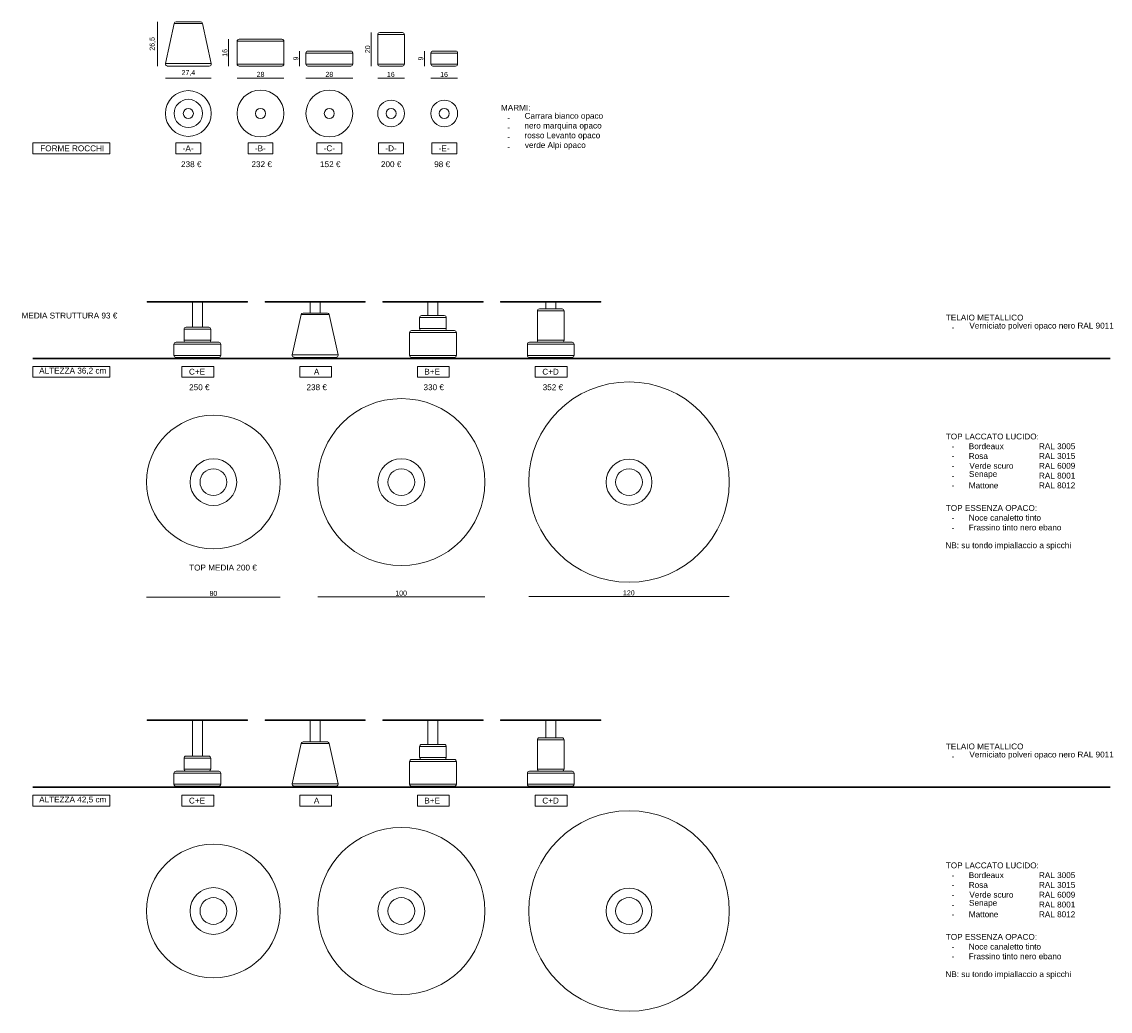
# Model space of a CAD drawing. Extents: x -935 to 1989, y -969 to 1811.
# Tile 20 of 20: x 1338 to 1989, y 1218 to 1811. Entities that reach past the tile are written whole.
import ezdxf

# ---------------------------------------------------------------- set-up
doc = ezdxf.new("R2010")
doc.units = 0
doc.header["$MEASUREMENT"] = 0
doc.layers.get('0').update_dxf_attribs({"lineweight": 0})
doc.layers.add('FORMAT', color=7, linetype='Continuous', lineweight=0)

# ---------------------------------------------------------------- blocks, each defined once
blk = doc.blocks.new('Block_59')
at = {"color": 18, "lineweight": 9, "true_color": 0x000000}
blk.add_line((1423.89, 1776.87), (1451.32, 1776.87), dxfattribs=at)
at = {"insert": (1433.56, 1778.09), "char_height": 0.2, "attachment_point": 7}
blk.add_mtext('\\C18;\\c0;\\FArial|b0|i0|c1;\\H3.000000;\\W1.000000;27,4', dxfattribs=at)
blk = doc.blocks.new('Block_60')
at = {"color": 18, "lineweight": 9, "true_color": 0x000000}
blk.add_line((1466.81, 1776.87), (1494.81, 1776.87), dxfattribs=at)
at = {"insert": (1478.51, 1777.53), "char_height": 0.2, "attachment_point": 7}
blk.add_mtext('\\C18;\\c0;\\FArial|b0|i0|c1;\\H3.000000;\\W1.000000;28', dxfattribs=at)
blk = doc.blocks.new('Block_61')
at = {"color": 18, "lineweight": 9, "true_color": 0x000000}
blk.add_line((1507.98, 1776.87), (1535.97, 1776.87), dxfattribs=at)
at = {"insert": (1519.67, 1777.53), "char_height": 0.2, "attachment_point": 7}
blk.add_mtext('\\C18;\\c0;\\FArial|b0|i0|c1;\\H3.000000;\\W1.000000;28', dxfattribs=at)
blk = doc.blocks.new('Block_62')
at = {"color": 18, "lineweight": 9, "true_color": 0x000000}
blk.add_line((1550.93, 1776.87), (1566.93, 1776.87), dxfattribs=at)
at = {"insert": (1556.47, 1777.53), "char_height": 0.2, "attachment_point": 7}
blk.add_mtext('\\C18;\\c0;\\FArial|b0|i0|c1;\\H3.000000;\\W1.000000;16', dxfattribs=at)
blk = doc.blocks.new('Block_63')
at = {"color": 18, "lineweight": 9, "true_color": 0x000000}
blk.add_line((1582.78, 1776.82), (1598.78, 1776.82), dxfattribs=at)
at = {"insert": (1588.32, 1777.48), "char_height": 0.2, "attachment_point": 7}
blk.add_mtext('\\C18;\\c0;\\FArial|b0|i0|c1;\\H3.000000;\\W1.000000;16', dxfattribs=at)
blk = doc.blocks.new('Block_64')
at = {"color": 18, "lineweight": 9, "true_color": 0x000000}
blk.add_line((1419.21, 1784.06), (1419.21, 1810.56), dxfattribs=at)
at = {"insert": (1417.99, 1793.25), "char_height": 0.2, "attachment_point": 7, "rotation": 90}
blk.add_mtext('\\C18;\\c0;\\FArial|b0|i0|c1;\\H3.000000;\\W1.000000;26,5', dxfattribs=at)
blk = doc.blocks.new('Block_65')
at = {"color": 18, "lineweight": 9, "true_color": 0x000000}
blk.add_line((1461.67, 1800.06), (1461.67, 1784.06), dxfattribs=at)
at = {"insert": (1461.01, 1789.6), "char_height": 0.2, "attachment_point": 7, "rotation": 90}
blk.add_mtext('\\C18;\\c0;\\FArial|b0|i0|c1;\\H3.000000;\\W1.000000;16', dxfattribs=at)
blk = doc.blocks.new('Block_66')
at = {"color": 18, "lineweight": 9, "true_color": 0x000000}
blk.add_line((1504.13, 1793.06), (1504.13, 1784.06), dxfattribs=at)
at = {"insert": (1503.47, 1787.4), "char_height": 0.2, "attachment_point": 7, "rotation": 90}
blk.add_mtext('\\C18;\\c0;\\FArial|b0|i0|c1;\\H3.000000;\\W1.000000;9', dxfattribs=at)
blk = doc.blocks.new('Block_67')
at = {"color": 18, "lineweight": 9, "true_color": 0x000000}
blk.add_line((1547.08, 1804.06), (1547.08, 1784.06), dxfattribs=at)
at = {"insert": (1546.41, 1791.77), "char_height": 0.2, "attachment_point": 7, "rotation": 90}
blk.add_mtext('\\C18;\\c0;\\FArial|b0|i0|c1;\\H3.000000;\\W1.000000;20', dxfattribs=at)
blk = doc.blocks.new('Block_68')
at = {"color": 18, "lineweight": 9, "true_color": 0x000000}
blk.add_line((1578.88, 1793.06), (1578.88, 1784.06), dxfattribs=at)
at = {"insert": (1578.22, 1787.4), "char_height": 0.2, "attachment_point": 7, "rotation": 90}
blk.add_mtext('\\C18;\\c0;\\FArial|b0|i0|c1;\\H3.000000;\\W1.000000;9', dxfattribs=at)
blk = doc.blocks.new('Block_69')
at = {"color": 18, "lineweight": 9, "true_color": 0x000000}
blk.add_line((1641.34, 1466.49), (1761.34, 1466.49), dxfattribs=at)
at = {"insert": (1697.72, 1467.16), "char_height": 0.2, "attachment_point": 7}
blk.add_mtext('\\C18;\\c0;\\FArial|b0|i0|c1;\\H3.000000;\\W1.000000;120', dxfattribs=at)
blk = doc.blocks.new('Block_70')
at = {"color": 18, "lineweight": 9, "true_color": 0x000000}
blk.add_line((1615.09, 1466.33), (1515.09, 1466.33), dxfattribs=at)
at = {"insert": (1561.47, 1466.99), "char_height": 0.2, "attachment_point": 7}
blk.add_mtext('\\C18;\\c0;\\FArial|b0|i0|c1;\\H3.000000;\\W1.000000;100', dxfattribs=at)
blk = doc.blocks.new('Block_71')
at = {"color": 18, "lineweight": 9, "true_color": 0x000000}
blk.add_line((1412.61, 1466.14), (1492.61, 1466.14), dxfattribs=at)
at = {"insert": (1450.29, 1466.8), "char_height": 0.2, "attachment_point": 7}
blk.add_mtext('\\C18;\\c0;\\FArial|b0|i0|c1;\\H3.000000;\\W1.000000;80', dxfattribs=at)
blk = doc.blocks.new('Block_77')
at = {"char_height": 0.2, "attachment_point": 7}
for s, insert in [('\\C18;\\c0;\\FArial|b0|i0|c1;\\H3.500000;\\W1.000000;Carrara bianco opaco', (1638.84, 1751.44)), ('\\C18;\\c0;\\FArial|b0|i0|c1;\\H3.500000;\\W1.000000;MARMI:', (1624.73, 1757.33)), ('\\C18;\\c0;\\FArial|b0|i0|c1;\\H3.500000;\\W1.000000;nero marquina opaco', (1638.77, 1745.61)), ('\\C18;\\c0;\\FArial|b0|i0|c1;\\H3.500000;\\W1.000000;-', (1628.43, 1751.44)), ('\\C18;\\c0;\\FArial|b0|i0|c1;\\H3.500000;\\W1.000000;rosso Levanto opaco', (1638.77, 1739.77)), ('\\C18;\\c0;\\FArial|b0|i0|c1;\\H3.500000;\\W1.000000;-', (1628.43, 1745.61)), ('\\C18;\\c0;\\FArial|b0|i0|c1;\\H3.500000;\\W1.000000;verde Alpi opaco', (1639.03, 1733.94)), ('\\C18;\\c0;\\FArial|b0|i0|c1;\\H3.500000;\\W1.000000;-', (1628.43, 1739.77)), ('\\C18;\\c0;\\FArial|b0|i0|c1;\\H3.500000;\\W1.000000;-', (1628.43, 1733.94))]:
    blk.add_mtext(s, dxfattribs=dict(at, insert=insert))
blk = doc.blocks.new('Block_84')
at = {"char_height": 0.2, "attachment_point": 7}
for s, insert in [('\\C18;\\c0;\\FArial|b0|i0|c1;\\H3.500000;\\W1.000000;TOP LACCATO LUCIDO:', (1890.96, 1303.76)), ('\\C18;\\c0;\\FArial|b0|i0|c1;\\H3.500000;\\W1.000000;RAL 3005', (1946.69, 1297.91)), ('\\C18;\\c0;\\FArial|b0|i0|c1;\\H3.500000;\\W1.000000;-', (1894.42, 1297.91)), ('\\C18;\\c0;\\FArial|b0|i0|c1;\\H3.500000;\\W1.000000;Bordeaux ', (1904.72, 1297.91)), ('\\C18;\\c0;\\FArial|b0|i0|c1;\\H3.500000;\\W1.000000;RAL 3015', (1946.69, 1292.06)), ('\\C18;\\c0;\\FArial|b0|i0|c1;\\H3.500000;\\W1.000000;-', (1894.42, 1292.06)), ('\\C18;\\c0;\\FArial|b0|i0|c1;\\H3.500000;\\W1.000000;Verde scuro ', (1905.05, 1286.22)), ('\\C18;\\c0;\\FArial|b0|i0|c1;\\H3.500000;\\W1.000000;Rosa ', (1904.69, 1292.06)), ('\\C18;\\c0;\\FArial|b0|i0|c1;\\H3.500000;\\W1.000000;RAL 6009', (1946.69, 1286.22)), ('\\C18;\\c0;\\FArial|b0|i0|c1;\\H3.500000;\\W1.000000;-', (1894.42, 1286.22)), ('\\C18;\\c0;\\FArial|b0|i0|c1;\\H3.500000;\\W1.000000;Senape ', (1904.85, 1280.32)), ('\\C18;\\c0;\\FArial|b0|i0|c1;\\H3.500000;\\W1.000000;RAL 8001', (1946.69, 1280.32)), ('\\C18;\\c0;\\FArial|b0|i0|c1;\\H3.500000;\\W1.000000;RAL 8012', (1946.69, 1274.48)), ('\\C18;\\c0;\\FArial|b0|i0|c1;\\H3.500000;\\W1.000000;-', (1894.42, 1280.32)), ('\\C18;\\c0;\\FArial|b0|i0|c1;\\H3.500000;\\W1.000000;Mattone ', (1904.71, 1274.48)), ('\\C18;\\c0;\\FArial|b0|i0|c1;\\H3.500000;\\W1.000000;-', (1894.42, 1274.48))]:
    blk.add_mtext(s, dxfattribs=dict(at, insert=insert))
blk = doc.blocks.new('Block_85')
at = {"char_height": 0.2, "attachment_point": 7}
for s, insert in [('\\C18;\\c0;\\FArial|b0|i0|c1;\\H3.500000;\\W1.000000;NB: su tondo impiallaccio a spicchi', (1890.7, 1237.64)), ('\\C18;\\c0;\\FArial|b0|i0|c1;\\H3.500000;\\W1.000000;TOP ESSENZA OPACO:', (1890.96, 1260.97)), ('\\C18;\\c0;\\FArial|b0|i0|c1;\\H3.500000;\\W1.000000;Frassino tinto nero ebano', (1904.67, 1249.31)), ('\\C18;\\c0;\\FArial|b0|i0|c1;\\H3.500000;\\W1.000000;Noce canaletto tinto', (1904.7, 1255.14)), ('\\C18;\\c0;\\FArial|b0|i0|c1;\\H3.500000;\\W1.000000;-', (1894.42, 1255.14)), ('\\C18;\\c0;\\FArial|b0|i0|c1;\\H3.500000;\\W1.000000;-', (1894.42, 1249.31))]:
    blk.add_mtext(s, dxfattribs=dict(at, insert=insert))
blk = doc.blocks.new('Block_86')
at = {"char_height": 0.2, "attachment_point": 7}
for s, insert in [('\\C18;\\c0;\\FArial|b0|i0|c1;\\H3.500000;\\W1.000000;Verniciato polveri opaco nero RAL 9011', (1905.05, 1369.11)), ('\\C18;\\c0;\\FArial|b0|i0|c1;\\H3.500000;\\W1.000000;TELAIO METALLICO', (1890.96, 1374.96)), ('\\C18;\\c0;\\FArial|b0|i0|c1;\\H3.500000;\\W1.000000;-', (1894.42, 1369.11))]:
    blk.add_mtext(s, dxfattribs=dict(at, insert=insert))
blk = doc.blocks.new('Block_87')
at = {"char_height": 0.2, "attachment_point": 7}
for s, insert in [('\\C18;\\c0;\\FArial|b0|i0|c1;\\H3.500000;\\W1.000000;TOP LACCATO LUCIDO:', (1890.96, 1560.5)), ('\\C18;\\c0;\\FArial|b0|i0|c1;\\H3.500000;\\W1.000000;RAL 3005', (1946.69, 1554.66)), ('\\C18;\\c0;\\FArial|b0|i0|c1;\\H3.500000;\\W1.000000;Bordeaux ', (1904.72, 1554.66)), ('\\C18;\\c0;\\FArial|b0|i0|c1;\\H3.500000;\\W1.000000;RAL 3015', (1946.69, 1548.81)), ('\\C18;\\c0;\\FArial|b0|i0|c1;\\H3.500000;\\W1.000000;-', (1894.42, 1554.66)), ('\\C18;\\c0;\\FArial|b0|i0|c1;\\H3.500000;\\W1.000000;Verde scuro ', (1905.05, 1542.96)), ('\\C18;\\c0;\\FArial|b0|i0|c1;\\H3.500000;\\W1.000000;Rosa ', (1904.69, 1548.81)), ('\\C18;\\c0;\\FArial|b0|i0|c1;\\H3.500000;\\W1.000000;RAL 6009', (1946.69, 1542.96)), ('\\C18;\\c0;\\FArial|b0|i0|c1;\\H3.500000;\\W1.000000;-', (1894.42, 1548.81)), ('\\C18;\\c0;\\FArial|b0|i0|c1;\\H3.500000;\\W1.000000;-', (1894.42, 1542.96)), ('\\C18;\\c0;\\FArial|b0|i0|c1;\\H3.500000;\\W1.000000;RAL 8001', (1946.69, 1537.07)), ('\\C18;\\c0;\\FArial|b0|i0|c1;\\H3.500000;\\W1.000000;-', (1894.42, 1537.07)), ('\\C18;\\c0;\\FArial|b0|i0|c1;\\H3.500000;\\W1.000000;Senape ', (1904.85, 1537.07)), ('\\C18;\\c0;\\FArial|b0|i0|c1;\\H3.500000;\\W1.000000;RAL 8012', (1946.69, 1531.22)), ('\\C18;\\c0;\\FArial|b0|i0|c1;\\H3.500000;\\W1.000000;-', (1894.42, 1531.22)), ('\\C18;\\c0;\\FArial|b0|i0|c1;\\H3.500000;\\W1.000000;Mattone ', (1904.71, 1531.22))]:
    blk.add_mtext(s, dxfattribs=dict(at, insert=insert))
blk = doc.blocks.new('Block_88')
at = {"char_height": 0.2, "attachment_point": 7}
for s, insert in [('\\C18;\\c0;\\FArial|b0|i0|c1;\\H3.500000;\\W1.000000;TOP ESSENZA OPACO:', (1890.96, 1517.72)), ('\\C18;\\c0;\\FArial|b0|i0|c1;\\H3.500000;\\W1.000000;NB: su tondo impiallaccio a spicchi', (1890.7, 1494.38)), ('\\C18;\\c0;\\FArial|b0|i0|c1;\\H3.500000;\\W1.000000;Frassino tinto nero ebano', (1904.67, 1506.05)), ('\\C18;\\c0;\\FArial|b0|i0|c1;\\H3.500000;\\W1.000000;Noce canaletto tinto', (1904.7, 1511.88)), ('\\C18;\\c0;\\FArial|b0|i0|c1;\\H3.500000;\\W1.000000;-', (1894.42, 1511.88)), ('\\C18;\\c0;\\FArial|b0|i0|c1;\\H3.500000;\\W1.000000;-', (1894.42, 1506.05))]:
    blk.add_mtext(s, dxfattribs=dict(at, insert=insert))
blk = doc.blocks.new('Block_89')
at = {"char_height": 0.2, "attachment_point": 7}
for s, insert in [('\\C18;\\c0;\\FArial|b0|i0|c1;\\H3.500000;\\W1.000000;Verniciato polveri opaco nero RAL 9011', (1905.05, 1625.85)), ('\\C18;\\c0;\\FArial|b0|i0|c1;\\H3.500000;\\W1.000000;TELAIO METALLICO', (1890.96, 1631.7)), ('\\C18;\\c0;\\FArial|b0|i0|c1;\\H3.500000;\\W1.000000;-', (1894.42, 1625.85))]:
    blk.add_mtext(s, dxfattribs=dict(at, insert=insert))

msp = doc.modelspace()

# ---------------------------------------------------------------- linework, layer by layer
at = {"color": 18, "lineweight": 9, "true_color": 0x000000}
for p, q in [((1429.15, 1809.62), (1423.92, 1785.52)), ((1430.32, 1810.56), (1431.39, 1810.56)), ((1431.39, 1810.56), (1444.89, 1810.56)), ((1451.29, 1785.52), (1446.06, 1809.62)), ((1466.81, 1798.86), (1466.81, 1785.26)), ((1468.01, 1800.06), (1479.18, 1800.06)), ((1479.18, 1800.06), (1493.61, 1800.06)), ((1494.81, 1785.26), (1494.81, 1798.86)), ((1550.93, 1802.86), (1550.93, 1785.26)), ((1552.13, 1804.06), (1565.39, 1804.06)), ((1565.73, 1804.06), (1565.33, 1804.06)), ((1565.39, 1804.06), (1565.73, 1804.06)), ((1566.93, 1785.26), (1566.93, 1802.86)), ((1507.97, 1791.86), (1507.97, 1785.26)), ((1509.17, 1793.06), (1534.77, 1793.06)), ((1535.97, 1785.26), (1535.97, 1791.86)), ((1582.78, 1791.86), (1582.78, 1785.26)), ((1583.98, 1793.06), (1590.78, 1793.06)), ((1590.78, 1793.06), (1597.58, 1793.06)), ((1598.78, 1785.26), (1598.78, 1791.86)), ((1450.12, 1784.06), (1425.09, 1784.06)), ((1493.61, 1784.06), (1468.01, 1784.06)), ((1534.77, 1784.06), (1509.17, 1784.06)), ((1565.73, 1784.06), (1552.13, 1784.06)), ((1583.98, 1784.06), (1597.58, 1784.06)), ((1413.02, 1643.18), (1413.02, 1642.68)), ((1413.02, 1643.18), (1473.02, 1643.18)), ((1413.02, 1642.68), (1443.02, 1642.68)), ((1440.02, 1642.68), (1440.02, 1627.68)), ((1443.02, 1642.68), (1473.02, 1642.68)), ((1446.02, 1627.68), (1446.02, 1642.68)), ((1473.02, 1642.68), (1473.02, 1643.18)), ((1483.51, 1643.18), (1483.51, 1642.68)), ((1483.51, 1643.18), (1543.51, 1643.18)), ((1483.51, 1642.68), (1513.51, 1642.68)), ((1510.51, 1642.68), (1510.51, 1636.18)), ((1513.51, 1642.68), (1543.51, 1642.68)), ((1516.51, 1636.18), (1516.51, 1642.68)), ((1543.51, 1642.68), (1543.51, 1643.18)), ((1554.01, 1643.18), (1554.01, 1642.68)), ((1554.01, 1643.18), (1614.01, 1643.18)), ((1554.01, 1642.68), (1584.01, 1642.68)), ((1581.01, 1642.68), (1581.01, 1634.68)), ((1584.01, 1642.68), (1614.01, 1642.68)), ((1587.01, 1634.68), (1587.01, 1642.68)), ((1614.01, 1642.68), (1614.01, 1643.18)), ((1624.5, 1643.18), (1624.5, 1642.68)), ((1624.5, 1643.18), (1684.5, 1643.18)), ((1624.5, 1642.68), (1654.5, 1642.68)), ((1651.5, 1642.68), (1651.5, 1638.68)), ((1654.5, 1642.68), (1684.5, 1642.68)), ((1657.5, 1638.68), (1657.5, 1642.68)), ((1684.5, 1642.68), (1684.5, 1643.18)), ((1505.06, 1635.23), (1499.83, 1611.13)), ((1506.23, 1636.18), (1507.3, 1636.18)), ((1507.3, 1636.18), (1520.8, 1636.18)), ((1527.2, 1611.13), (1521.97, 1635.23)), ((1646.5, 1637.48), (1646.5, 1619.88)), ((1647.7, 1638.68), (1660.96, 1638.68)), ((1660.9, 1638.68), (1647.7, 1638.68)), ((1661.3, 1638.68), (1660.9, 1638.68)), ((1660.96, 1638.68), (1661.3, 1638.68)), ((1662.5, 1619.88), (1662.5, 1637.48)), ((1576.01, 1633.48), (1576.01, 1626.88)), ((1577.21, 1634.68), (1584.01, 1634.68)), ((1584.01, 1634.68), (1590.81, 1634.68)), ((1592.01, 1626.88), (1592.01, 1633.48)), ((1435.02, 1626.48), (1435.02, 1619.88)), ((1436.22, 1627.68), (1443.02, 1627.68)), ((1443.02, 1627.68), (1449.82, 1627.68)), ((1451.02, 1619.88), (1451.02, 1626.48)), ((1570.01, 1624.48), (1570.01, 1610.88)), ((1571.21, 1625.68), (1582.38, 1625.68)), ((1582.38, 1625.68), (1596.81, 1625.68)), ((1598.01, 1610.88), (1598.01, 1624.48)), ((1429.02, 1617.48), (1429.02, 1610.88)), ((1430.22, 1618.68), (1455.82, 1618.68)), ((1457.02, 1610.88), (1457.02, 1617.48)), ((1640.5, 1617.48), (1640.5, 1610.88)), ((1641.7, 1618.68), (1667.3, 1618.68)), ((1668.5, 1610.88), (1668.5, 1617.48)), ((1455.82, 1609.68), (1430.22, 1609.68)), ((1431.02, 1609.68), (1431.02, 1609.08)), ((1443.02, 1609.08), (1431.02, 1609.08)), ((1455.02, 1609.08), (1443.02, 1609.08)), ((1455.02, 1609.08), (1455.02, 1609.68)), ((1526.02, 1609.68), (1501, 1609.68)), ((1501.51, 1609.68), (1501.51, 1609.08)), ((1501.51, 1609.68), (1501.51, 1609.08)), ((1513.51, 1609.08), (1501.51, 1609.08)), ((1513.51, 1609.08), (1501.51, 1609.08)), ((1525.51, 1609.08), (1513.51, 1609.08)), ((1525.51, 1609.08), (1513.51, 1609.08)), ((1525.51, 1609.08), (1525.51, 1609.68)), ((1525.51, 1609.08), (1525.51, 1609.68)), ((1582.38, 1609.68), (1571.21, 1609.68)), ((1572.01, 1609.68), (1572.01, 1609.08)), ((1596.01, 1609.08), (1572.01, 1609.08)), ((1596.81, 1609.68), (1582.38, 1609.68)), ((1596.01, 1609.08), (1596.01, 1609.68)), ((1667.3, 1609.68), (1641.7, 1609.68)), ((1642.5, 1609.68), (1642.5, 1609.08)), ((1654.5, 1609.08), (1642.5, 1609.08)), ((1666.5, 1609.08), (1654.5, 1609.08)), ((1666.5, 1609.08), (1666.5, 1609.68)), ((1413.02, 1392.74), (1413.02, 1392.24)), ((1413.02, 1392.74), (1473.02, 1392.74)), ((1413.02, 1392.24), (1443.02, 1392.24)), ((1440.02, 1392.24), (1440.02, 1370.94)), ((1443.02, 1392.24), (1473.02, 1392.24)), ((1446.02, 1370.94), (1446.02, 1392.24)), ((1473.02, 1392.24), (1473.02, 1392.74)), ((1483.51, 1392.74), (1483.51, 1392.24)), ((1483.51, 1392.74), (1543.51, 1392.74)), ((1483.51, 1392.24), (1513.51, 1392.24)), ((1510.51, 1392.24), (1510.51, 1379.44)), ((1513.51, 1392.24), (1543.51, 1392.24)), ((1516.51, 1379.44), (1516.51, 1392.24)), ((1543.51, 1392.24), (1543.51, 1392.74)), ((1554.01, 1392.74), (1554.01, 1392.24)), ((1554.01, 1392.74), (1614.01, 1392.74)), ((1554.01, 1392.24), (1584.01, 1392.24)), ((1581.01, 1392.24), (1581.01, 1377.94)), ((1584.01, 1392.24), (1614.01, 1392.24)), ((1587.01, 1377.94), (1587.01, 1392.24)), ((1614.01, 1392.24), (1614.01, 1392.74)), ((1624.5, 1392.74), (1624.5, 1392.24)), ((1624.5, 1392.74), (1684.5, 1392.74)), ((1624.5, 1392.24), (1654.5, 1392.24)), ((1651.5, 1392.24), (1651.5, 1381.94)), ((1654.5, 1392.24), (1684.5, 1392.24)), ((1657.5, 1381.94), (1657.5, 1392.24)), ((1684.5, 1392.24), (1684.5, 1392.74)), ((1647.7, 1381.94), (1660.96, 1381.94)), ((1660.9, 1381.94), (1647.7, 1381.94)), ((1661.3, 1381.94), (1660.9, 1381.94)), ((1660.96, 1381.94), (1661.3, 1381.94)), ((1505.06, 1378.49), (1499.83, 1354.39)), ((1506.23, 1379.44), (1507.3, 1379.44)), ((1507.3, 1379.44), (1520.8, 1379.44)), ((1527.2, 1354.39), (1521.97, 1378.49)), ((1576.01, 1376.74), (1576.01, 1370.14)), ((1577.21, 1377.94), (1584.01, 1377.94)), ((1584.01, 1377.94), (1590.81, 1377.94)), ((1592.01, 1370.14), (1592.01, 1376.74)), ((1646.5, 1380.74), (1646.5, 1363.14)), ((1662.5, 1363.14), (1662.5, 1380.74)), ((1435.02, 1369.74), (1435.02, 1363.14)), ((1436.22, 1370.94), (1443.02, 1370.94)), ((1443.02, 1370.94), (1449.82, 1370.94)), ((1451.02, 1363.14), (1451.02, 1369.74)), ((1571.21, 1368.94), (1582.38, 1368.94)), ((1582.38, 1368.94), (1596.81, 1368.94)), ((1430.22, 1361.94), (1455.82, 1361.94)), ((1570.01, 1367.74), (1570.01, 1354.14)), ((1598.01, 1354.14), (1598.01, 1367.74)), ((1641.7, 1361.94), (1667.3, 1361.94)), ((1429.02, 1360.74), (1429.02, 1354.14)), ((1457.02, 1354.14), (1457.02, 1360.74)), ((1640.5, 1360.74), (1640.5, 1354.14)), ((1668.5, 1354.14), (1668.5, 1360.74)), ((1455.82, 1352.94), (1430.22, 1352.94)), ((1431.02, 1352.94), (1431.02, 1352.34)), ((1443.02, 1352.34), (1431.02, 1352.34)), ((1455.02, 1352.34), (1443.02, 1352.34)), ((1455.02, 1352.34), (1455.02, 1352.94)), ((1526.02, 1352.94), (1501, 1352.94)), ((1501.51, 1352.94), (1501.51, 1352.34)), ((1501.51, 1352.94), (1501.51, 1352.34)), ((1513.51, 1352.34), (1501.51, 1352.34)), ((1513.51, 1352.34), (1501.51, 1352.34)), ((1525.51, 1352.34), (1513.51, 1352.34)), ((1525.51, 1352.34), (1513.51, 1352.34)), ((1525.51, 1352.34), (1525.51, 1352.94)), ((1525.51, 1352.34), (1525.51, 1352.94)), ((1582.38, 1352.94), (1571.21, 1352.94)), ((1572.01, 1352.94), (1572.01, 1352.34)), ((1596.01, 1352.34), (1572.01, 1352.34)), ((1596.81, 1352.94), (1582.38, 1352.94)), ((1596.01, 1352.34), (1596.01, 1352.94)), ((1667.3, 1352.94), (1641.7, 1352.94)), ((1642.5, 1352.94), (1642.5, 1352.34)), ((1654.5, 1352.34), (1642.5, 1352.34)), ((1666.5, 1352.34), (1654.5, 1352.34)), ((1666.5, 1352.34), (1666.5, 1352.94))]:
    msp.add_line(p, q, dxfattribs=at)
at = {"color": 252, "lineweight": 9, "true_color": 0x848484}
for p, q in [((1430.39, 1809.62), (1429.15, 1809.62)), ((1446.06, 1809.62), (1430.39, 1809.62)), ((1479.03, 1798.86), (1466.81, 1798.86)), ((1494.81, 1798.86), (1479.03, 1798.86)), ((1566.53, 1802.86), (1550.93, 1802.86)), ((1566.93, 1802.86), (1566.53, 1802.86)), ((1535.97, 1791.86), (1507.97, 1791.86)), ((1590.78, 1791.86), (1582.78, 1791.86)), ((1598.78, 1791.86), (1590.78, 1791.86)), ((1423.92, 1785.52), (1425.92, 1785.52)), ((1425.92, 1785.52), (1451.29, 1785.52)), ((1466.81, 1785.26), (1479.03, 1785.26)), ((1479.03, 1785.26), (1494.81, 1785.26)), ((1507.97, 1785.26), (1535.97, 1785.26)), ((1550.93, 1785.26), (1566.93, 1785.26)), ((1582.78, 1785.26), (1590.78, 1785.26)), ((1590.78, 1785.26), (1598.78, 1785.26)), ((1506.29, 1635.23), (1505.06, 1635.23)), ((1521.97, 1635.23), (1506.29, 1635.23)), ((1662.1, 1637.48), (1646.5, 1637.48)), ((1662.5, 1637.48), (1662.1, 1637.48)), ((1584.01, 1633.48), (1576.01, 1633.48)), ((1592.01, 1633.48), (1584.01, 1633.48)), ((1443.02, 1626.48), (1435.02, 1626.48)), ((1451.02, 1626.48), (1443.02, 1626.48)), ((1582.23, 1624.48), (1570.01, 1624.48)), ((1576.01, 1626.88), (1584.01, 1626.88)), ((1598.01, 1624.48), (1582.23, 1624.48)), ((1584.01, 1626.88), (1592.01, 1626.88)), ((1457.02, 1617.48), (1429.02, 1617.48)), ((1435.02, 1619.88), (1443.02, 1619.88)), ((1443.02, 1619.88), (1451.02, 1619.88)), ((1668.5, 1617.48), (1640.5, 1617.48)), ((1646.5, 1619.88), (1662.1, 1619.88)), ((1429.02, 1610.88), (1457.02, 1610.88)), ((1499.83, 1611.13), (1501.83, 1611.13)), ((1501.83, 1611.13), (1527.2, 1611.13)), ((1570.01, 1610.88), (1582.23, 1610.88)), ((1582.23, 1610.88), (1598.01, 1610.88)), ((1640.5, 1610.88), (1668.5, 1610.88)), ((1506.29, 1378.49), (1505.06, 1378.49)), ((1521.97, 1378.49), (1506.29, 1378.49)), ((1584.01, 1376.74), (1576.01, 1376.74)), ((1592.01, 1376.74), (1584.01, 1376.74)), ((1662.1, 1380.74), (1646.5, 1380.74)), ((1662.5, 1380.74), (1662.1, 1380.74)), ((1443.02, 1369.74), (1435.02, 1369.74)), ((1451.02, 1369.74), (1443.02, 1369.74)), ((1576.01, 1370.14), (1584.01, 1370.14)), ((1584.01, 1370.14), (1592.01, 1370.14)), ((1435.02, 1363.14), (1443.02, 1363.14)), ((1443.02, 1363.14), (1451.02, 1363.14)), ((1582.23, 1367.74), (1570.01, 1367.74)), ((1598.01, 1367.74), (1582.23, 1367.74)), ((1646.5, 1363.14), (1662.1, 1363.14)), ((1457.02, 1360.74), (1429.02, 1360.74)), ((1668.5, 1360.74), (1640.5, 1360.74)), ((1429.02, 1354.14), (1457.02, 1354.14)), ((1499.83, 1354.39), (1501.83, 1354.39)), ((1501.83, 1354.39), (1527.2, 1354.39)), ((1570.01, 1354.14), (1582.23, 1354.14)), ((1582.23, 1354.14), (1598.01, 1354.14)), ((1640.5, 1354.14), (1668.5, 1354.14))]:
    msp.add_line(p, q, dxfattribs=at)
at = {"color": 1, "lineweight": 9, "true_color": 0xff0000}
for p, q in [((1662.1, 1619.88), (1662.5, 1619.88)), ((1662.1, 1363.14), (1662.5, 1363.14))]:
    msp.add_line(p, q, dxfattribs=at)
at = {"color": 18, "lineweight": 30, "true_color": 0x000000}
for p, q in [((1344.6, 1609.08), (1989.35, 1609.08)), ((1344.6, 1352.34), (1989.35, 1352.34))]:
    msp.add_line(p, q, dxfattribs=at)
at = {"color": 18, "lineweight": 9, "true_color": 0x000000}
for points in [[(1344.6, 1738), (1390.66, 1738), (1390.66, 1731.49), (1344.6, 1731.49)], [(1445.06, 1738), (1430.15, 1738), (1430.15, 1731.49), (1445.06, 1731.49)], [(1488.27, 1738), (1473.36, 1738), (1473.36, 1731.49), (1488.27, 1731.49)], [(1529.42, 1738), (1514.51, 1738), (1514.51, 1731.49), (1529.42, 1731.49)], [(1566.39, 1738), (1551.48, 1738), (1551.48, 1731.49), (1566.39, 1731.49)], [(1598.24, 1738), (1583.33, 1738), (1583.33, 1731.49), (1598.24, 1731.49)], [(1344.6, 1604.29), (1390.66, 1604.29), (1390.66, 1597.78), (1344.6, 1597.78)], [(1433.79, 1604.29), (1452.77, 1604.29), (1452.77, 1597.78), (1433.79, 1597.78)], [(1504.28, 1604.29), (1523.27, 1604.29), (1523.27, 1597.78), (1504.28, 1597.78)], [(1574.78, 1604.29), (1593.76, 1604.29), (1593.76, 1597.78), (1574.78, 1597.78)], [(1645.27, 1604.29), (1664.26, 1604.29), (1664.26, 1597.78), (1645.27, 1597.78)], [(1344.6, 1347.54), (1390.66, 1347.54), (1390.66, 1341.03), (1344.6, 1341.03)], [(1433.79, 1347.54), (1452.77, 1347.54), (1452.77, 1341.03), (1433.79, 1341.03)], [(1504.28, 1347.54), (1523.27, 1347.54), (1523.27, 1341.03), (1504.28, 1341.03)], [(1574.78, 1347.54), (1593.76, 1347.54), (1593.76, 1341.03), (1574.78, 1341.03)], [(1645.27, 1347.54), (1664.26, 1347.54), (1664.26, 1341.03), (1645.27, 1341.03)]]:
    msp.add_lwpolyline(points, close=True, dxfattribs=at)
for centre, radius in [((1437.6, 1755.67), 13.71), ((1480.81, 1755.67), 14), ((1521.97, 1755.67), 14), ((1437.6, 1755.67), 8.46), ((1558.93, 1755.67), 8), ((1590.78, 1755.67), 8), ((1437.6, 1755.67), 3), ((1480.81, 1755.67), 3), ((1521.97, 1755.67), 3), ((1558.93, 1755.67), 3), ((1590.78, 1755.67), 3), ((1701.34, 1535), 60), ((1565.09, 1535), 50), ((1452.61, 1535), 40), ((1701.34, 1278.25), 60), ((1565.09, 1278.25), 50), ((1452.61, 1278.25), 40)]:
    msp.add_circle(centre, radius, dxfattribs=at)
at = {"color": 252, "lineweight": 9, "true_color": 0x848484}
for centre, radius in [((1452.61, 1535), 14), ((1565.09, 1535), 14), ((1701.34, 1535), 13.71), ((1452.61, 1535), 8), ((1565.09, 1535), 8), ((1701.34, 1535), 8), ((1452.61, 1278.25), 14), ((1565.09, 1278.25), 14), ((1701.34, 1278.25), 13.71), ((1452.61, 1278.25), 8), ((1565.09, 1278.25), 8), ((1701.34, 1278.25), 8)]:
    msp.add_circle(centre, radius, dxfattribs=at)
at = {"color": 18, "lineweight": 9, "true_color": 0x000000}
for points in [[(1430.32, 1810.56), (1429.76, 1810.56), (1429.27, 1810.17), (1429.15, 1809.62)], [(1446.06, 1809.62), (1445.94, 1810.17), (1445.45, 1810.56), (1444.89, 1810.56)], [(1468.01, 1800.06), (1467.35, 1800.06), (1466.81, 1799.52), (1466.81, 1798.86)], [(1494.81, 1798.86), (1494.81, 1799.52), (1494.27, 1800.06), (1493.61, 1800.06)], [(1552.13, 1804.06), (1551.47, 1804.06), (1550.93, 1803.52), (1550.93, 1802.86)], [(1566.93, 1802.86), (1566.93, 1803.52), (1566.39, 1804.06), (1565.73, 1804.06)], [(1509.17, 1793.06), (1508.5, 1793.06), (1507.97, 1792.52), (1507.97, 1791.86)], [(1535.97, 1791.86), (1535.97, 1792.52), (1535.43, 1793.06), (1534.77, 1793.06)], [(1583.98, 1793.06), (1583.32, 1793.06), (1582.78, 1792.52), (1582.78, 1791.86)], [(1598.78, 1791.86), (1598.78, 1792.52), (1598.24, 1793.06), (1597.58, 1793.06)], [(1466.81, 1785.26), (1466.81, 1784.6), (1467.35, 1784.06), (1468.01, 1784.06)], [(1493.61, 1784.06), (1494.27, 1784.06), (1494.81, 1784.6), (1494.81, 1785.26)], [(1507.97, 1785.26), (1507.97, 1784.6), (1508.5, 1784.06), (1509.17, 1784.06)], [(1534.77, 1784.06), (1535.43, 1784.06), (1535.97, 1784.6), (1535.97, 1785.26)], [(1550.93, 1785.26), (1550.93, 1784.6), (1551.47, 1784.06), (1552.13, 1784.06)], [(1565.73, 1784.06), (1566.39, 1784.06), (1566.93, 1784.6), (1566.93, 1785.26)], [(1582.78, 1785.26), (1582.78, 1784.6), (1583.32, 1784.06), (1583.98, 1784.06)], [(1597.58, 1784.06), (1598.24, 1784.06), (1598.78, 1784.6), (1598.78, 1785.26)], [(1506.23, 1636.18), (1505.67, 1636.18), (1505.18, 1635.79), (1505.06, 1635.23)], [(1521.97, 1635.23), (1521.85, 1635.79), (1521.36, 1636.18), (1520.8, 1636.18)], [(1647.7, 1638.68), (1647.04, 1638.68), (1646.5, 1638.14), (1646.5, 1637.48)], [(1662.5, 1637.48), (1662.5, 1638.14), (1661.97, 1638.68), (1661.3, 1638.68)], [(1577.21, 1634.68), (1576.55, 1634.68), (1576.01, 1634.14), (1576.01, 1633.48)], [(1592.01, 1633.48), (1592.01, 1634.14), (1591.47, 1634.68), (1590.81, 1634.68)], [(1436.22, 1627.68), (1435.55, 1627.68), (1435.02, 1627.14), (1435.02, 1626.48)], [(1451.02, 1626.48), (1451.02, 1627.14), (1450.48, 1627.68), (1449.82, 1627.68)], [(1571.21, 1625.68), (1570.55, 1625.68), (1570.01, 1625.14), (1570.01, 1624.48)], [(1576.01, 1626.88), (1576.01, 1626.22), (1576.55, 1625.68), (1577.21, 1625.68)], [(1590.81, 1625.68), (1591.47, 1625.68), (1592.01, 1626.22), (1592.01, 1626.88)], [(1598.01, 1624.48), (1598.01, 1625.14), (1597.47, 1625.68), (1596.81, 1625.68)], [(1430.22, 1618.68), (1429.55, 1618.68), (1429.02, 1618.14), (1429.02, 1617.48)], [(1435.02, 1619.88), (1435.02, 1619.22), (1435.55, 1618.68), (1436.22, 1618.68)], [(1449.82, 1618.68), (1450.48, 1618.68), (1451.02, 1619.22), (1451.02, 1619.88)], [(1457.02, 1617.48), (1457.02, 1618.14), (1456.48, 1618.68), (1455.82, 1618.68)], [(1641.7, 1618.68), (1641.04, 1618.68), (1640.5, 1618.14), (1640.5, 1617.48)], [(1646.5, 1619.88), (1646.5, 1619.22), (1647.04, 1618.68), (1647.7, 1618.68)], [(1661.3, 1618.68), (1661.97, 1618.68), (1662.5, 1619.22), (1662.5, 1619.88)], [(1668.5, 1617.48), (1668.5, 1618.14), (1667.97, 1618.68), (1667.3, 1618.68)], [(1429.02, 1610.88), (1429.02, 1610.22), (1429.55, 1609.68), (1430.22, 1609.68)], [(1455.82, 1609.68), (1456.48, 1609.68), (1457.02, 1610.22), (1457.02, 1610.88)], [(1570.01, 1610.88), (1570.01, 1610.22), (1570.55, 1609.68), (1571.21, 1609.68)], [(1596.81, 1609.68), (1597.47, 1609.68), (1598.01, 1610.22), (1598.01, 1610.88)], [(1640.5, 1610.88), (1640.5, 1610.22), (1641.04, 1609.68), (1641.7, 1609.68)], [(1667.3, 1609.68), (1667.97, 1609.68), (1668.5, 1610.22), (1668.5, 1610.88)], [(1647.7, 1381.94), (1647.04, 1381.94), (1646.5, 1381.4), (1646.5, 1380.74)], [(1662.5, 1380.74), (1662.5, 1381.4), (1661.97, 1381.94), (1661.3, 1381.94)], [(1506.23, 1379.44), (1505.67, 1379.44), (1505.18, 1379.04), (1505.06, 1378.49)], [(1521.97, 1378.49), (1521.85, 1379.04), (1521.36, 1379.44), (1520.8, 1379.44)], [(1577.21, 1377.94), (1576.55, 1377.94), (1576.01, 1377.4), (1576.01, 1376.74)], [(1592.01, 1376.74), (1592.01, 1377.4), (1591.47, 1377.94), (1590.81, 1377.94)], [(1436.22, 1370.94), (1435.55, 1370.94), (1435.02, 1370.4), (1435.02, 1369.74)], [(1451.02, 1369.74), (1451.02, 1370.4), (1450.48, 1370.94), (1449.82, 1370.94)], [(1571.21, 1368.94), (1570.55, 1368.94), (1570.01, 1368.4), (1570.01, 1367.74)], [(1576.01, 1370.14), (1576.01, 1369.47), (1576.55, 1368.94), (1577.21, 1368.94)], [(1590.81, 1368.94), (1591.47, 1368.94), (1592.01, 1369.47), (1592.01, 1370.14)], [(1598.01, 1367.74), (1598.01, 1368.4), (1597.47, 1368.94), (1596.81, 1368.94)], [(1430.22, 1361.94), (1429.55, 1361.94), (1429.02, 1361.4), (1429.02, 1360.74)], [(1435.02, 1363.14), (1435.02, 1362.47), (1435.55, 1361.94), (1436.22, 1361.94)], [(1449.82, 1361.94), (1450.48, 1361.94), (1451.02, 1362.47), (1451.02, 1363.14)], [(1457.02, 1360.74), (1457.02, 1361.4), (1456.48, 1361.94), (1455.82, 1361.94)], [(1641.7, 1361.94), (1641.04, 1361.94), (1640.5, 1361.4), (1640.5, 1360.74)], [(1646.5, 1363.14), (1646.5, 1362.47), (1647.04, 1361.94), (1647.7, 1361.94)], [(1661.3, 1361.94), (1661.97, 1361.94), (1662.5, 1362.47), (1662.5, 1363.14)], [(1668.5, 1360.74), (1668.5, 1361.4), (1667.97, 1361.94), (1667.3, 1361.94)], [(1429.02, 1354.14), (1429.02, 1353.47), (1429.55, 1352.94), (1430.22, 1352.94)], [(1455.82, 1352.94), (1456.48, 1352.94), (1457.02, 1353.47), (1457.02, 1354.14)], [(1570.01, 1354.14), (1570.01, 1353.47), (1570.55, 1352.94), (1571.21, 1352.94)], [(1596.81, 1352.94), (1597.47, 1352.94), (1598.01, 1353.47), (1598.01, 1354.14)], [(1640.5, 1354.14), (1640.5, 1353.47), (1641.04, 1352.94), (1641.7, 1352.94)], [(1667.3, 1352.94), (1667.97, 1352.94), (1668.5, 1353.47), (1668.5, 1354.14)]]:
    msp.add_open_spline(points, degree=3, dxfattribs=at)
for points in [[(1423.92, 1785.52), (1423.78, 1784.87), (1424.19, 1784.23), (1424.84, 1784.09), (1424.92, 1784.07), (1425.01, 1784.06), (1425.09, 1784.06)], [(1450.12, 1784.06), (1450.78, 1784.06), (1451.32, 1784.6), (1451.32, 1785.26), (1451.32, 1785.35), (1451.31, 1785.43), (1451.29, 1785.52)], [(1499.83, 1611.13), (1499.69, 1610.49), (1500.1, 1609.85), (1500.75, 1609.71), (1500.83, 1609.69), (1500.92, 1609.68), (1501, 1609.68)], [(1526.02, 1609.68), (1526.69, 1609.68), (1527.22, 1610.22), (1527.22, 1610.88), (1527.22, 1610.97), (1527.22, 1611.05), (1527.2, 1611.13)], [(1499.83, 1354.39), (1499.69, 1353.74), (1500.1, 1353.1), (1500.75, 1352.96), (1500.83, 1352.95), (1500.92, 1352.94), (1501, 1352.94)], [(1526.02, 1352.94), (1526.69, 1352.94), (1527.22, 1353.47), (1527.22, 1354.14), (1527.22, 1354.22), (1527.22, 1354.31), (1527.2, 1354.39)]]:
    msp.add_open_spline(points, degree=3, knots=[0, 0, 0, 0, 1, 1, 1, 2, 2, 2, 2], dxfattribs=at)
at = {"layer": 'FORMAT', "color": 18, "lineweight": 9, "true_color": 0x000000}
for p, q in [((1565.73, 1804.06), (1565.73, 1804.06)), ((1661.3, 1638.68), (1661.3, 1638.68)), ((1661.3, 1381.94), (1661.3, 1381.94))]:
    msp.add_line(p, q, dxfattribs=at)

# ---------------------------------------------------------------- block references
for name in ['Block_64', 'Block_65', 'Block_67', 'Block_66', 'Block_68', 'Block_59', 'Block_60', 'Block_61', 'Block_62', 'Block_63', 'Block_77', 'Block_89', 'Block_87', 'Block_88', 'Block_71', 'Block_70', 'Block_69', 'Block_86', 'Block_84', 'Block_85']:
    msp.add_blockref(name, (0, 0))

# ---------------------------------------------------------------- texts
at = {"char_height": 0.2, "attachment_point": 7}
for s, insert in [('\\C18;\\c0;\\FArial|b0|i0|c1;\\H3.500000;\\W1.000000;FORME ROCCHI', (1348.97, 1732.99)), ('\\C18;\\c0;\\FArial|b0|i0|c1;\\H3.500000;\\W1.000000;238 €', (1433.23, 1723.5)), ('\\C18;\\c0;\\FArial|b0|i0|c1;\\H3.500000;\\W1.000000;-A-', (1434.24, 1733.06)), ('\\C18;\\c0;\\FArial|b0|i0|c1;\\H3.500000;\\W1.000000;232 €', (1475.38, 1723.5)), ('\\C18;\\c0;\\FArial|b0|i0|c1;\\H3.500000;\\W1.000000;-B-', (1477.44, 1733.06)), ('\\C18;\\c0;\\FArial|b0|i0|c1;\\H3.500000;\\W1.000000;152 €', (1516.42, 1723.5)), ('\\C18;\\c0;\\FArial|b0|i0|c1;\\H3.500000;\\W1.000000;-C-', (1518.6, 1733)), ('\\C18;\\c0;\\FArial|b0|i0|c1;\\H3.500000;\\W1.000000;200 €', (1552.87, 1723.5)), ('\\C18;\\c0;\\FArial|b0|i0|c1;\\H3.500000;\\W1.000000;-D-', (1555.56, 1733.06)), ('\\C18;\\c0;\\FArial|b0|i0|c1;\\H3.500000;\\W1.000000;98 €', (1584.75, 1723.5)), ('\\C18;\\c0;\\FArial|b0|i0|c1;\\H3.500000;\\W1.000000;-E-', (1587.42, 1733.06)), ('\\C18;\\c0;\\FArial|b0|i0|c1;\\H3.500000;\\W1.000000;MEDIA STRUTTURA 93 €', (1337.79, 1632.9)), ('\\C18;\\c0;\\FArial|b0|i0|c1;\\H3.500000;\\W1.000000;ALTEZZA 36,2 cm', (1348.32, 1599.33)), ('\\C18;\\c0;\\FArial|b0|i0|c1;\\H3.500000;\\W1.000000;C+E', (1437.96, 1599.29)), ('\\C18;\\c0;\\FArial|b0|i0|c1;\\H3.500000;\\W1.000000;A', (1512.73, 1599.35)), ('\\C18;\\c0;\\FArial|b0|i0|c1;\\H3.500000;\\W1.000000;B+E', (1578.84, 1599.35)), ('\\C18;\\c0;\\FArial|b0|i0|c1;\\H3.500000;\\W1.000000;C+D', (1649.45, 1599.29)), ('\\C18;\\c0;\\FArial|b0|i0|c1;\\H3.500000;\\W1.000000;250 €', (1438.07, 1589.98)), ('\\C18;\\c0;\\FArial|b0|i0|c1;\\H3.500000;\\W1.000000;238 €', (1508.31, 1589.98)), ('\\C18;\\c0;\\FArial|b0|i0|c1;\\H3.500000;\\W1.000000;330 €', (1578.35, 1589.98)), ('\\C18;\\c0;\\FArial|b0|i0|c1;\\H3.500000;\\W1.000000;352 €', (1649.67, 1589.98)), ('\\C18;\\c0;\\FArial|b0|i0|c1;\\H3.500000;\\W1.000000;TOP MEDIA 200 €', (1438.09, 1482.04)), ('\\C18;\\c0;\\FArial|b0|i0|c1;\\H3.500000;\\W1.000000;ALTEZZA 42,5 cm', (1348.32, 1342.59)), ('\\C18;\\c0;\\FArial|b0|i0|c1;\\H3.500000;\\W1.000000;C+E', (1437.96, 1342.54)), ('\\C18;\\c0;\\FArial|b0|i0|c1;\\H3.500000;\\W1.000000;A', (1512.73, 1342.6)), ('\\C18;\\c0;\\FArial|b0|i0|c1;\\H3.500000;\\W1.000000;B+E', (1578.84, 1342.6)), ('\\C18;\\c0;\\FArial|b0|i0|c1;\\H3.500000;\\W1.000000;C+D', (1649.45, 1342.54))]:
    msp.add_mtext(s, dxfattribs=dict(at, insert=insert))

doc.saveas('drawing.dxf')
